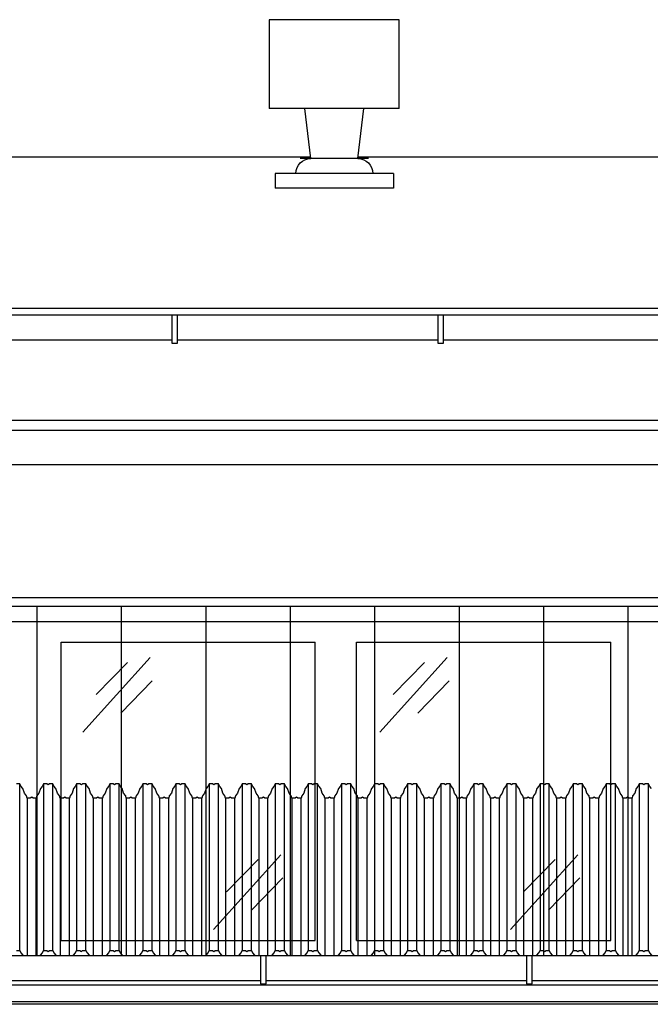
# Model space of a CAD drawing. Header units: millimetres. Extents: x 59331 to 112314, y -16110 to 34390.
# Tile 32 of 198: x 65383 to 65597, y -2169 to -1836. Entities that reach past the tile are written whole.
import ezdxf

# ---------------------------------------------------------------- set-up
doc = ezdxf.new("R2010")
doc.units = ezdxf.units.MM
doc.set_wipeout_variables(frame=1)
for name, color, linetype in [('_HSA_STOLARKA_ZEWNĘTRZNA', 132, 'Continuous'), ('_HSA_WIDOKOWE', 1, 'Continuous'), ('_HSA_WIDOKOWE_CIENKIE', 8, 'Continuous'), ('_HSA_ŚCIANY_CIENKIE', 2, 'Continuous'), ('_HSA_ŚCIANY_DZIAŁOWE', 6, 'Continuous')]:
    doc.layers.add(name, color=color, linetype=linetype)

# ---------------------------------------------------------------- blocks, each defined once
blk = doc.blocks.new('A$C40757a77')
blk.add_wipeout([(-586, 115), (-586, 0), (14, 0), (14, 115)])
for p, q in [((-479, 7), (-479, 108)), ((-479, 108), (-393, 108)), ((-393, 7), (-393, 108)), ((-379, 7), (-379, 108)), ((-379, 108), (-293, 108)), ((-293, 7), (-293, 108)), ((-479, 7), (-393, 7)), ((-379, 7), (-293, 7))]:
    blk.add_line(p, q)
at = {"ltscale": 10}
blk.add_lwpolyline([(-586, 115), (14, 115), (14, 0), (-586, 0)], close=True, dxfattribs=at)
at = {"layer": '_HSA_WIDOKOWE_CIENKIE', "color": 9}
for points in [[(-471.63, 77.51), (-448.83, 102.73)], [(-467.15, 90.23), (-456.52, 101.14)], [(-371.13, 77.51), (-348.33, 102.73)], [(-366.65, 90.23), (-356.02, 101.14)], [(-458.76, 83.99), (-448.13, 94.9)], [(-358.26, 83.99), (-347.63, 94.9)], [(-427.45, 10.79), (-404.64, 36.01)], [(-422.97, 23.51), (-412.34, 34.42)], [(-326.95, 10.79), (-304.14, 36.01)], [(-322.47, 23.51), (-311.84, 34.42)], [(-414.57, 17.27), (-403.94, 28.18)], [(-314.07, 17.27), (-303.44, 28.18)]]:
    blk.add_lwpolyline(points, dxfattribs=at)
blk = doc.blocks.new('A$Cd050fd5c')
at = {"transparency": 33554687}
h = blk.add_hatch(dxfattribs=at)
h.set_pattern_fill('ANSI31', color=256, scale=9, angle=45)
h.set_pattern_definition([(90, (-65884.325, 19154.596), (-28.575, 0), [])])
h.paths.add_polyline_path([(-3, -3), (-5398, -3), (-5398, -128), (-3, -128)])
for points in [[(0, 0), (-5401, 0), (-5401, -131), (0, -131)], [(-3, -3), (-5398, -3), (-5398, -128), (-3, -128)]]:
    blk.add_lwpolyline(points, close=True)
blk = doc.blocks.new('*U119')
blk.add_wipeout([(0, 8.5), (0, 0), (10264, 0), (10264, 8.5)])
for p, q in [((10264, 8.5), (0, 8.5)), ((10264, 0), (0, 0))]:
    blk.add_line(p, q)
for points in [[(4959.47, -1), (4961.47, -1), (4961.47, 8.5), (4959.47, 8.5)], [(5049.47, -1), (5051.47, -1), (5051.47, 8.5), (5049.47, 8.5)]]:
    blk.add_wipeout(points)
for points in [[(4959.47, -1), (4961.47, -1), (4961.47, 8.5), (4959.47, 8.5)], [(5049.47, -1), (5051.47, -1), (5051.47, 8.5), (5049.47, 8.5)]]:
    blk.add_lwpolyline(points, close=True)
blk = doc.blocks.new('DASZEK')
at = {"color": 7, "true_color": 0xfffffe, "transparency": 33554687}
blk.add_line((5019.08, 63.41), (5019.08, 7.03), dxfattribs=at)
for points in [[(5163.23, 66.6), (5162.55, 67.44), (5162.2, 68.18), (5161.09, 68.18), (5160.63, 67.88), (5160.17, 68.18), (5159.06, 68.18), (5158.71, 67.44), (5158.03, 66.6), (5157.5, 65.07), (5156.81, 64.11), (5156.6, 63.41), (5155.49, 63.41), (5155.03, 63.7), (5154.57, 63.41), (5153.46, 63.41), (5153.25, 64.11), (5152.56, 65.07), (5152.03, 66.6), (5151.35, 67.44), (5151, 68.18), (5149.89, 68.18), (5149.43, 67.88), (5148.97, 68.18), (5147.86, 68.18), (5147.51, 67.44), (5146.83, 66.6), (5146.3, 65.07), (5145.61, 64.11), (5145.4, 63.41), (5144.29, 63.41), (5143.83, 63.7), (5143.37, 63.41), (5142.26, 63.41), (5142.05, 64.11), (5141.36, 65.07), (5140.83, 66.6), (5140.15, 67.44), (5139.8, 68.18), (5138.69, 68.18), (5138.23, 67.88), (5137.77, 68.18), (5136.66, 68.18), (5136.31, 67.44), (5135.63, 66.6), (5135.1, 65.07), (5134.41, 64.11), (5134.2, 63.41), (5133.09, 63.41), (5132.63, 63.7), (5132.17, 63.41), (5131.06, 63.41), (5130.85, 64.11), (5130.16, 65.07), (5129.63, 66.6), (5128.95, 67.44), (5128.6, 68.18), (5127.49, 68.18), (5127.03, 67.88), (5126.57, 68.18), (5125.46, 68.18), (5125.11, 67.44), (5124.43, 66.6), (5123.9, 65.07), (5123.21, 64.11), (5123.01, 63.41), (5121.89, 63.41), (5121.43, 63.7), (5120.97, 63.41), (5119.86, 63.41), (5119.65, 64.11), (5118.96, 65.07), (5118.44, 66.6), (5117.76, 67.44), (5117.41, 68.18), (5116.29, 68.18), (5115.83, 67.88), (5115.38, 68.18), (5114.26, 68.18), (5113.91, 67.44), (5113.23, 66.6), (5112.7, 65.07), (5112.01, 64.11), (5111.81, 63.41), (5110.69, 63.41), (5110.23, 63.7), (5109.78, 63.41), (5108.66, 63.41), (5108.46, 64.11), (5107.77, 65.07), (5107.24, 66.6), (5106.56, 67.44), (5106.21, 68.18), (5105.09, 68.18), (5104.64, 67.88), (5104.18, 68.18), (5103.06, 68.18), (5102.71, 67.44), (5102.03, 66.6), (5101.51, 65.07), (5100.81, 64.11), (5100.61, 63.41), (5099.49, 63.41), (5099.04, 63.7), (5098.58, 63.41), (5097.46, 63.41), (5097.26, 64.11), (5096.57, 65.07), (5096.04, 66.6), (5095.36, 67.44), (5095.01, 68.18), (5093.9, 68.18), (5093.44, 67.88), (5092.98, 68.18), (5091.87, 68.18), (5091.52, 67.44), (5090.84, 66.6), (5090.31, 65.07), (5089.62, 64.11), (5089.41, 63.41), (5088.3, 63.41), (5087.84, 63.7), (5087.38, 63.41), (5086.27, 63.41), (5086.06, 64.11), (5085.37, 65.07), (5084.84, 66.6), (5084.16, 67.44), (5083.81, 68.18), (5082.7, 68.18), (5082.24, 67.88), (5081.78, 68.18), (5080.67, 68.18), (5080.32, 67.44), (5079.64, 66.6), (5079.11, 65.07), (5078.42, 64.11), (5078.21, 63.41), (5077.1, 63.41), (5076.64, 63.7), (5076.18, 63.41), (5075.07, 63.41), (5074.86, 64.11), (5074.17, 65.07), (5073.64, 66.6), (5072.96, 67.44), (5072.61, 68.18), (5071.5, 68.18), (5071.04, 67.88), (5070.58, 68.18), (5069.47, 68.18), (5069.12, 67.44), (5068.44, 66.6), (5067.91, 65.07), (5067.22, 64.11), (5067.01, 63.41), (5065.9, 63.41), (5065.44, 63.7), (5064.98, 63.41), (5063.87, 63.41), (5063.66, 64.11), (5062.97, 65.07), (5062.44, 66.6), (5061.76, 67.44), (5061.41, 68.18), (5060.3, 68.18), (5059.84, 67.88), (5059.38, 68.18), (5058.27, 68.18), (5057.92, 67.44), (5057.24, 66.6), (5056.71, 65.07), (5056.02, 64.11), (5055.82, 63.41), (5054.7, 63.41), (5054.24, 63.7), (5053.78, 63.41), (5052.67, 63.41), (5052.46, 64.11), (5051.77, 65.07), (5051.25, 66.6), (5050.57, 67.44), (5050.22, 68.18), (5049.1, 68.18), (5048.64, 67.88), (5048.19, 68.18), (5047.07, 68.18), (5046.72, 67.44), (5046.04, 66.6), (5045.51, 65.07), (5044.82, 64.11), (5044.62, 63.41), (5043.5, 63.41), (5043.04, 63.7), (5042.59, 63.41), (5041.47, 63.41), (5041.27, 64.11), (5040.58, 65.07), (5040.05, 66.6), (5039.37, 67.44), (5039.02, 68.18), (5037.9, 68.18), (5037.45, 67.88), (5036.99, 68.18), (5035.87, 68.18), (5035.52, 67.44), (5034.84, 66.6), (5034.32, 65.07), (5033.62, 64.11), (5033.42, 63.41), (5032.3, 63.41), (5031.85, 63.7), (5031.39, 63.41), (5030.27, 63.41), (5030.07, 64.11), (5029.38, 65.07), (5028.85, 66.6), (5028.17, 67.44), (5027.82, 68.18), (5026.71, 68.18), (5026.25, 67.88), (5025.79, 68.18), (5024.68, 68.18), (5024.33, 67.44), (5023.65, 66.6), (5023.12, 65.07), (5022.43, 64.11), (5022.22, 63.41), (5021.11, 63.41), (5020.65, 63.7), (5020.19, 63.41), (5019.08, 63.41), (5018.87, 64.11), (5018.18, 65.07), (5017.65, 66.6), (5016.97, 67.44), (5016.62, 68.18), (5015.51, 68.18), (5015.05, 67.88), (5014.59, 68.18), (5013.48, 68.18), (5013.13, 67.44), (5012.45, 66.6), (5011.92, 65.07), (5011.23, 64.11), (5011.02, 63.41), (5009.91, 63.41), (5009.45, 63.7), (5008.99, 63.41), (5007.88, 63.41), (5007.67, 64.11), (5006.98, 65.07), (5006.45, 66.6), (5005.77, 67.44), (5005.42, 68.18), (5004.31, 68.18), (5003.85, 67.88), (5003.39, 68.18), (5002.28, 68.18), (5001.93, 67.44), (5001.25, 66.6), (5000.72, 65.07), (5000.03, 64.11), (4999.82, 63.41), (4998.71, 63.41), (4998.25, 63.7), (4997.79, 63.41), (4996.68, 63.41), (4996.47, 64.11), (4995.78, 65.07), (4995.25, 66.6), (4994.57, 67.44), (4994.22, 68.18), (4993.11, 68.18), (4992.65, 67.88), (4992.19, 68.18), (4991.08, 68.18), (4990.73, 67.44), (4990.05, 66.6), (4989.52, 65.07), (4988.83, 64.11), (4988.63, 63.41), (4987.51, 63.41), (4987.05, 63.7), (4986.59, 63.41), (4985.48, 63.41), (4985.27, 64.11), (4984.58, 65.07), (4984.06, 66.6), (4983.38, 67.44), (4983.03, 68.18), (4981.91, 68.18), (4981.45, 67.88), (4981, 68.18), (4979.88, 68.18), (4979.53, 67.44), (4978.85, 66.6), (4978.32, 65.07), (4977.63, 64.11), (4977.43, 63.41), (4976.31, 63.41), (4975.85, 63.7), (4975.4, 63.41), (4974.28, 63.41), (4974.08, 64.11), (4973.39, 65.07), (4972.86, 66.6), (4972.18, 67.44), (4971.83, 68.18), (4970.71, 68.18), (4970.26, 67.88), (4969.8, 68.18), (4968.68, 68.18), (4968.33, 67.44), (4967.65, 66.6), (4967.13, 65.07), (4966.44, 64.11), (4966.23, 63.41), (4965.11, 63.41), (4964.66, 63.7), (4964.2, 63.41), (4963.08, 63.41), (4962.88, 64.11), (4962.19, 65.07), (4961.66, 66.6), (4960.98, 67.44), (4960.63, 68.18), (4959.52, 68.18), (4959.06, 67.88), (4958.6, 68.18), (4957.49, 68.18), (4957.14, 67.44), (4956.46, 66.6), (4955.93, 65.07), (4955.24, 64.11), (4955.03, 63.41), (4953.92, 63.41), (4953.46, 63.7), (4953, 63.41), (4951.89, 63.41), (4951.68, 64.11), (4950.99, 65.07), (4950.46, 66.6), (4949.78, 67.44), (4949.43, 68.18), (4948.32, 68.18)], [(4948.32, 11.8), (4949.43, 11.8), (4949.78, 11.06), (4950.46, 10.22), (4950.99, 8.69), (4951.68, 7.73), (4951.89, 7.03), (4953, 7.03), (4953.46, 7.32), (4953.92, 7.03), (4955.03, 7.03), (4955.24, 7.73), (4955.93, 8.69), (4956.46, 10.22), (4957.14, 11.06), (4957.49, 11.8), (4958.6, 11.8), (4959.06, 11.5), (4959.52, 11.8), (4960.63, 11.8), (4960.98, 11.06), (4961.66, 10.22), (4962.19, 8.69), (4962.88, 7.73), (4963.08, 7.03), (4964.2, 7.03), (4964.66, 7.32), (4965.11, 7.03), (4966.23, 7.03), (4966.44, 7.73), (4967.13, 8.69), (4967.65, 10.22), (4968.33, 11.06), (4968.68, 11.8), (4969.8, 11.8), (4970.26, 11.5), (4970.71, 11.8), (4971.83, 11.8), (4972.18, 11.06), (4972.86, 10.22), (4973.39, 8.69), (4974.08, 7.73), (4974.28, 7.03), (4975.4, 7.03), (4975.85, 7.32), (4976.31, 7.03), (4977.43, 7.03), (4977.63, 7.73), (4978.32, 8.69), (4978.85, 10.22), (4979.53, 11.06), (4979.88, 11.8), (4981, 11.8), (4981.45, 11.5), (4981.91, 11.8), (4983.03, 11.8), (4983.38, 11.06), (4984.06, 10.22), (4984.58, 8.69), (4985.27, 7.73), (4985.48, 7.03), (4986.59, 7.03), (4987.05, 7.32), (4987.51, 7.03), (4988.63, 7.03), (4988.83, 7.73), (4989.52, 8.69), (4990.05, 10.22), (4990.73, 11.06), (4991.08, 11.8), (4992.19, 11.8), (4992.65, 11.5), (4993.11, 11.8), (4994.22, 11.8), (4994.57, 11.06), (4995.25, 10.22), (4995.78, 8.69), (4996.47, 7.73), (4996.68, 7.03), (4997.79, 7.03), (4998.25, 7.32), (4998.71, 7.03), (4999.82, 7.03), (5000.03, 7.73), (5000.72, 8.69), (5001.25, 10.22), (5001.93, 11.06), (5002.28, 11.8), (5003.39, 11.8), (5003.85, 11.5), (5004.31, 11.8), (5005.42, 11.8), (5005.77, 11.06), (5006.45, 10.22), (5006.98, 8.69), (5007.67, 7.73), (5007.88, 7.03), (5008.99, 7.03), (5009.45, 7.32), (5009.91, 7.03), (5011.02, 7.03), (5011.23, 7.73), (5011.92, 8.69), (5012.45, 10.22), (5013.13, 11.06), (5013.48, 11.8), (5014.59, 11.8), (5015.05, 11.5), (5015.51, 11.8), (5016.62, 11.8), (5016.97, 11.06), (5017.65, 10.22), (5018.18, 8.69), (5018.87, 7.73), (5019.08, 7.03), (5020.19, 7.03), (5020.65, 7.32), (5021.11, 7.03), (5022.22, 7.03), (5022.43, 7.73), (5023.12, 8.69), (5023.65, 10.22), (5024.33, 11.06), (5024.68, 11.8), (5025.79, 11.8), (5026.25, 11.5), (5026.71, 11.8), (5027.82, 11.8), (5028.17, 11.06), (5028.85, 10.22), (5029.38, 8.69), (5030.07, 7.73), (5030.27, 7.03), (5031.39, 7.03), (5031.85, 7.32), (5032.3, 7.03), (5033.42, 7.03), (5033.62, 7.73), (5034.32, 8.69), (5034.84, 10.22), (5035.52, 11.06), (5035.87, 11.8), (5036.99, 11.8), (5037.45, 11.5), (5037.9, 11.8), (5039.02, 11.8), (5039.37, 11.06), (5040.05, 10.22), (5040.58, 8.69), (5041.27, 7.73), (5041.47, 7.03), (5042.59, 7.03), (5043.04, 7.32), (5043.5, 7.03), (5044.62, 7.03), (5044.82, 7.73), (5045.51, 8.69), (5046.04, 10.22), (5046.72, 11.06), (5047.07, 11.8), (5048.19, 11.8), (5048.64, 11.5), (5049.1, 11.8), (5050.22, 11.8), (5050.57, 11.06), (5051.25, 10.22), (5051.77, 8.69), (5052.46, 7.73), (5052.67, 7.03), (5053.78, 7.03), (5054.24, 7.32), (5054.7, 7.03), (5055.82, 7.03), (5056.02, 7.73), (5056.71, 8.69), (5057.24, 10.22), (5057.92, 11.06), (5058.27, 11.8), (5059.38, 11.8), (5059.84, 11.5), (5060.3, 11.8), (5061.41, 11.8), (5061.76, 11.06), (5062.44, 10.22), (5062.97, 8.69), (5063.66, 7.73), (5063.87, 7.03), (5064.98, 7.03), (5065.44, 7.32), (5065.9, 7.03), (5067.01, 7.03), (5067.22, 7.73), (5067.91, 8.69), (5068.44, 10.22), (5069.12, 11.06), (5069.47, 11.8), (5070.58, 11.8), (5071.04, 11.5), (5071.5, 11.8), (5072.61, 11.8), (5072.96, 11.06), (5073.64, 10.22), (5074.17, 8.69), (5074.86, 7.73), (5075.07, 7.03), (5076.18, 7.03), (5076.64, 7.32), (5077.1, 7.03), (5078.21, 7.03), (5078.42, 7.73), (5079.11, 8.69), (5079.64, 10.22), (5080.32, 11.06), (5080.67, 11.8), (5081.78, 11.8), (5082.24, 11.5), (5082.7, 11.8), (5083.81, 11.8), (5084.16, 11.06), (5084.84, 10.22), (5085.37, 8.69), (5086.06, 7.73), (5086.27, 7.03), (5087.38, 7.03), (5087.84, 7.32), (5088.3, 7.03), (5089.41, 7.03), (5089.62, 7.73), (5090.31, 8.69), (5090.84, 10.22), (5091.52, 11.06), (5091.87, 11.8), (5092.98, 11.8), (5093.44, 11.5), (5093.9, 11.8), (5095.01, 11.8), (5095.36, 11.06), (5096.04, 10.22), (5096.57, 8.69), (5097.26, 7.73), (5097.46, 7.03), (5098.58, 7.03), (5099.04, 7.32), (5099.49, 7.03), (5100.61, 7.03), (5100.81, 7.73), (5101.51, 8.69), (5102.03, 10.22), (5102.71, 11.06), (5103.06, 11.8), (5104.18, 11.8), (5104.64, 11.5), (5105.09, 11.8), (5106.21, 11.8), (5106.56, 11.06), (5107.24, 10.22), (5107.77, 8.69), (5108.46, 7.73), (5108.66, 7.03), (5109.78, 7.03), (5110.23, 7.32), (5110.69, 7.03), (5111.81, 7.03), (5112.01, 7.73), (5112.7, 8.69), (5113.23, 10.22), (5113.91, 11.06), (5114.26, 11.8), (5115.38, 11.8), (5115.83, 11.5), (5116.29, 11.8), (5117.41, 11.8), (5117.76, 11.06), (5118.44, 10.22), (5118.96, 8.69), (5119.65, 7.73), (5119.86, 7.03), (5120.97, 7.03), (5121.43, 7.32), (5121.89, 7.03), (5123.01, 7.03), (5123.21, 7.73), (5123.9, 8.69), (5124.43, 10.22), (5125.11, 11.06), (5125.46, 11.8), (5126.57, 11.8), (5127.03, 11.5), (5127.49, 11.8), (5128.6, 11.8), (5128.95, 11.06), (5129.63, 10.22), (5130.16, 8.69), (5130.85, 7.73), (5131.06, 7.03), (5132.17, 7.03), (5132.63, 7.32), (5133.09, 7.03), (5134.2, 7.03), (5134.41, 7.73), (5135.1, 8.69), (5135.63, 10.22), (5136.31, 11.06), (5136.66, 11.8), (5137.77, 11.8), (5138.23, 11.5), (5138.69, 11.8), (5139.8, 11.8), (5140.15, 11.06), (5140.83, 10.22), (5141.36, 8.69), (5142.05, 7.73), (5142.26, 7.03), (5143.37, 7.03), (5143.83, 7.32), (5144.29, 7.03), (5145.4, 7.03), (5145.61, 7.73), (5146.3, 8.69), (5146.83, 10.22), (5147.51, 11.06), (5147.86, 11.8), (5148.97, 11.8), (5149.43, 11.5), (5149.89, 11.8), (5151, 11.8), (5151.35, 11.06), (5152.03, 10.22), (5152.56, 8.69), (5153.25, 7.73), (5153.46, 7.03), (5154.57, 7.03), (5155.03, 7.32), (5155.49, 7.03), (5156.6, 7.03), (5156.81, 7.73), (5157.5, 8.69), (5158.03, 10.22), (5158.71, 11.06), (5159.06, 11.8), (5160.17, 11.8), (5160.63, 11.5), (5161.09, 11.8), (5162.2, 11.8), (5162.55, 11.06), (5163.23, 10.22)]]:
    blk.add_lwpolyline(points)
at = {"layer": '_HSA_WIDOKOWE_CIENKIE'}
for p, q in [((4949.43, 11.8), (4949.43, 68.18)), ((4957.49, 68.18), (4957.49, 11.8)), ((4960.63, 11.8), (4960.63, 68.18)), ((4968.68, 68.18), (4968.68, 11.8)), ((4971.83, 11.8), (4971.83, 68.18)), ((4979.88, 68.18), (4979.88, 11.8)), ((4983.03, 11.8), (4983.03, 68.18)), ((4991.08, 68.18), (4991.08, 11.8)), ((4994.22, 11.8), (4994.22, 68.18)), ((5002.28, 68.18), (5002.28, 11.8)), ((5005.42, 11.8), (5005.42, 68.18)), ((5013.48, 68.18), (5013.48, 11.8)), ((5016.62, 11.8), (5016.62, 68.18)), ((5024.68, 68.18), (5024.68, 11.8)), ((5027.82, 11.8), (5027.82, 68.18)), ((5035.87, 68.18), (5035.87, 11.8)), ((5039.02, 11.8), (5039.02, 68.18)), ((5047.07, 68.18), (5047.07, 11.8)), ((5050.22, 11.8), (5050.22, 68.18)), ((5058.27, 68.18), (5058.27, 11.8)), ((5061.41, 11.8), (5061.41, 68.18)), ((5069.47, 68.18), (5069.47, 11.8)), ((5072.61, 11.8), (5072.61, 68.18)), ((5080.67, 68.18), (5080.67, 11.8)), ((5083.81, 11.8), (5083.81, 68.18)), ((5091.87, 68.18), (5091.87, 11.8)), ((5095.01, 11.8), (5095.01, 68.18)), ((5103.06, 68.18), (5103.06, 11.8)), ((5106.21, 11.8), (5106.21, 68.18)), ((5114.26, 68.18), (5114.26, 11.8)), ((5117.41, 11.8), (5117.41, 68.18)), ((5125.46, 68.18), (5125.46, 11.8)), ((5128.6, 11.8), (5128.6, 68.18)), ((5136.66, 68.18), (5136.66, 11.8)), ((5139.8, 11.8), (5139.8, 68.18)), ((5147.86, 68.18), (5147.86, 11.8)), ((5151, 11.8), (5151, 68.18)), ((5159.06, 68.18), (5159.06, 11.8)), ((5162.2, 11.8), (5162.2, 68.18)), ((4951.89, 63.41), (4951.89, 7.03)), ((4955.03, 7.03), (4955.03, 63.41)), ((4963.08, 63.41), (4963.08, 7.03)), ((4966.23, 7.03), (4966.23, 63.41)), ((4974.28, 63.41), (4974.28, 7.03)), ((4977.43, 7.03), (4977.43, 63.41)), ((4985.48, 63.41), (4985.48, 7.03)), ((4988.63, 7.03), (4988.63, 63.41)), ((4996.68, 63.41), (4996.68, 7.03)), ((4999.82, 7.03), (4999.82, 63.41)), ((5007.88, 63.41), (5007.88, 7.03)), ((5011.02, 7.03), (5011.02, 63.41)), ((5019.08, 63.41), (5019.08, 7.03)), ((5022.22, 7.03), (5022.22, 63.41)), ((5030.27, 63.41), (5030.27, 7.03)), ((5033.42, 7.03), (5033.42, 63.41)), ((5041.47, 63.41), (5041.47, 7.03)), ((5044.62, 7.03), (5044.62, 63.41)), ((5052.67, 63.41), (5052.67, 7.03)), ((5055.82, 7.03), (5055.82, 63.41)), ((5063.87, 63.41), (5063.87, 7.03)), ((5067.01, 7.03), (5067.01, 63.41)), ((5075.07, 63.41), (5075.07, 7.03)), ((5078.21, 7.03), (5078.21, 63.41)), ((5086.27, 63.41), (5086.27, 7.03)), ((5089.41, 7.03), (5089.41, 63.41)), ((5097.46, 63.41), (5097.46, 7.03)), ((5100.61, 7.03), (5100.61, 63.41)), ((5108.66, 63.41), (5108.66, 7.03)), ((5111.81, 7.03), (5111.81, 63.41)), ((5119.86, 63.41), (5119.86, 7.03)), ((5123.01, 7.03), (5123.01, 63.41)), ((5131.06, 63.41), (5131.06, 7.03)), ((5134.2, 7.03), (5134.2, 63.41)), ((5142.26, 63.41), (5142.26, 7.03)), ((5145.4, 7.03), (5145.4, 63.41)), ((5153.46, 63.41), (5153.46, 7.03)), ((5156.6, 7.03), (5156.6, 63.41))]:
    blk.add_line(p, q, dxfattribs=at)
blk = doc.blocks.new('A$Ce0e96bf1')
blk.add_wipeout([(-40, 0), (0, 0), (0, 5), (-7, 5), (-7.01, 5.23), (-7.03, 5.56), (-7.1, 5.99), (-7.18, 6.33), (-7.29, 6.68), (-7.54, 7.26), (-7.74, 7.62), (-8, 8.01), (-8.23, 8.28), (-8.46, 8.54), (-8.73, 8.78), (-8.99, 9), (-9.33, 9.23), (-9.58, 9.38), (-9.94, 9.56), (-10.25, 9.69), (-10.68, 9.82), (-11.05, 9.91), (-11.35, 9.96), (-11.64, 9.99), (-12, 10), (-10, 27), (2, 27), (2, 57), (-42, 57), (-42, 27), (-30, 27), (-28, 10), (-28.21, 10), (-28.9, 9.92), (-29.15, 9.87), (-29.48, 9.77), (-29.81, 9.66), (-30.14, 9.52), (-30.38, 9.4), (-30.86, 9.1), (-31.1, 8.92), (-31.62, 8.44), (-31.76, 8.29), (-32.01, 7.99), (-32.16, 7.77), (-32.36, 7.45), (-32.5, 7.18), (-32.58, 7), (-32.71, 6.67), (-32.79, 6.44), (-32.89, 6.05), (-32.94, 5.8), (-32.98, 5.49), (-32.99, 5.25), (-32.99, 5), (-40, 5)])
for p, q in [((-42, 57), (2, 57)), ((-42, 27), (-42, 57)), ((2, 57), (2, 27)), ((-42, 27), (2, 27)), ((-28, 10), (-30, 27)), ((-12, 10), (-10, 27)), ((-31.54, 10), (-8.46, 10)), ((-40, 5), (0, 5)), ((-40, 5), (-40, 0)), ((0, 5), (0, 0)), ((-40, 0), (0, 0))]:
    blk.add_line(p, q)
for centre, start, end in [((-28, 5), 90, 180), ((-12, 5), 0, 90)]:
    blk.add_arc(centre, 5, start, end)
blk = doc.blocks.new('*U345')
blk.add_wipeout([(0, 8.5), (0, 0), (10234, 0), (10234, 8.5)])
for p, q in [((10234, 8.5), (0, 8.5)), ((10234, 0), (0, 0))]:
    blk.add_line(p, q)
for points in [[(4959.47, -1), (4961.47, -1), (4961.47, 8.5), (4959.47, 8.5)], [(5049.47, -1), (5051.47, -1), (5051.47, 8.5), (5049.47, 8.5)]]:
    blk.add_wipeout(points)
for points in [[(4959.47, -1), (4961.47, -1), (4961.47, 8.5), (4959.47, 8.5)], [(5049.47, -1), (5051.47, -1), (5051.47, 8.5), (5049.47, 8.5)]]:
    blk.add_lwpolyline(points, close=True)

msp = doc.modelspace()

# ---------------------------------------------------------------- linework, layer by layer
at = {"layer": '_HSA_WIDOKOWE_CIENKIE', "ltscale": 10}
msp.add_line((70765.83, -1882.61), (60475.33, -1882.61), dxfattribs=at)
at = {"layer": '_HSA_WIDOKOWE_CIENKIE'}
for p, q in [((70739.33, -2168.4), (60505.33, -2168.4)), ((70739.33, -2169.25), (60505.33, -2169.25))]:
    msp.add_line(p, q, dxfattribs=at)
at = {"layer": '_HSA_ŚCIANY_CIENKIE', "ltscale": 10}
for p, q in [((70739.33, -1933.82), (60475.33, -1933.82)), ((70739.33, -1971.69), (60475.33, -1971.69))]:
    msp.add_line(p, q, dxfattribs=at)
at = {"layer": '_HSA_ŚCIANY_DZIAŁOWE', "ltscale": 10}
for p, q in [((70739.33, -1975.14), (60475.33, -1975.14)), ((70739.33, -1986.69), (60475.33, -1986.69))]:
    msp.add_line(p, q, dxfattribs=at)

# ---------------------------------------------------------------- block references
at = {"layer": '_HSA_STOLARKA_ZEWNĘTRZNA', "ltscale": 10}
msp.add_blockref('A$C40757a77', (65876.33, -2154.69), dxfattribs=at)
at = {"layer": '_HSA_WIDOKOWE'}
msp.add_blockref('*U119', (60475.33, -1944.56), dxfattribs=at)

# ---------------------------------------------------------------- next in the draw order: block references
at = {"layer": '_HSA_WIDOKOWE', "ltscale": 10}
msp.add_blockref('DASZEK', (60433.95, -2162.86), dxfattribs=at)
at = {"layer": '_HSA_WIDOKOWE_CIENKIE', "ltscale": 10, "xscale": -1}
msp.add_blockref('A$Ce0e96bf1', (65469.81, -1893.11), dxfattribs=at)
at = {"layer": '_HSA_WIDOKOWE_CIENKIE'}
msp.add_blockref('A$Cd050fd5c', (65898.33, -2031.69), dxfattribs=at)

# ---------------------------------------------------------------- next in the draw order: block references
at = {"layer": '_HSA_WIDOKOWE'}
msp.add_blockref('*U345', (60505.33, -2161.31), dxfattribs=at)

doc.saveas('drawing.dxf')
